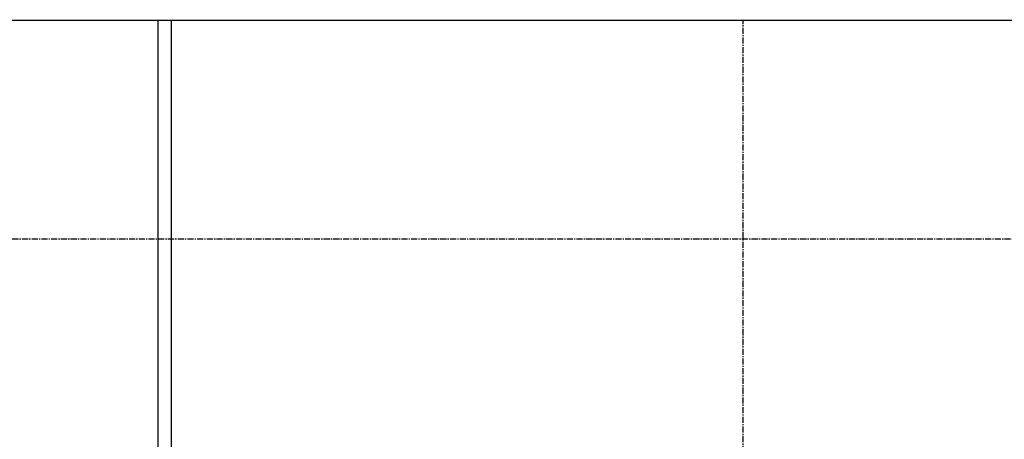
# Model space of a CAD drawing. Extents: x -750 to 90, y 3202 to 3394.
# Tile 28 of 72: x -608 to -527, y 3359 to 3394. Entities that reach past the tile are written whole.
import ezdxf

# ---------------------------------------------------------------- set-up
doc = ezdxf.new("R2010")
doc.units = 0
doc.header["$MEASUREMENT"] = 0
doc.linetypes.add('CENTER1', pattern=[0.6625, 0.5, -0.075, 0.0125, -0.075])
doc.layers.add('FREEZE-ALWAYS', color=7, linetype='CONTINUOUS')
doc.layers.add('FREEZE-LINES', color=8, linetype='CONTINUOUS', plot=False)

msp = doc.modelspace()

# ---------------------------------------------------------------- linework, layer by layer
at = {"layer": 'FREEZE-ALWAYS', "color": 60, "linetype": 'Continuous'}
msp.add_lwpolyline([(-750.08631, 3393.81703), (-486.08631, 3393.81703), (-486.08631, 3201.81703), (-750.08631, 3201.81703)], close=True, dxfattribs=at)
at = {"layer": 'FREEZE-LINES', "color": 8, "linetype": 'Continuous'}
for p, q in [((-596.19746, 3253.50724), (-596.19746, 3393.86845)), ((-595.08631, 3253.50724), (-595.08631, 3393.86845))]:
    msp.add_line(p, q, dxfattribs=at)
at = {"layer": 'FREEZE-LINES', "color": 8, "linetype": 'CENTER1'}
for p, q in [((-548.08631, 3253.50724), (-548.08631, 3393.81703)), ((-486.08631, 3375.81703), (-618.08631, 3375.81703))]:
    msp.add_line(p, q, dxfattribs=at)

doc.saveas('drawing.dxf')
